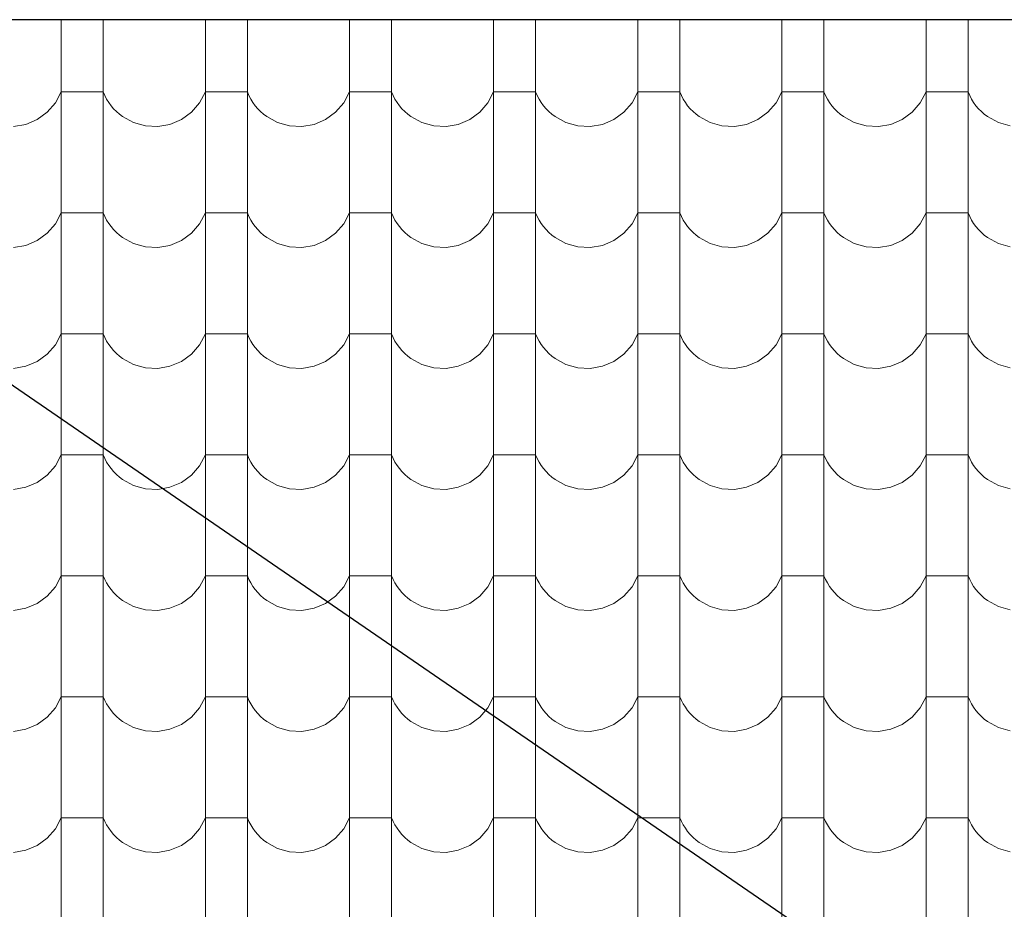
# Model space of a CAD drawing. Header units: millimetres. Extents: x -61343 to 9939, y -6894 to 7453.
# Tile 127 of 255: x -7498 to -7273, y -3385 to -3181. Entities that reach past the tile are written whole.
import ezdxf

# ---------------------------------------------------------------- set-up
doc = ezdxf.new("R2010")
doc.units = ezdxf.units.MM
doc.header["$MEASUREMENT"] = 0
doc.layers.add('810-G Ogólne', color=7, linetype='Continuous')
doc.layers.add('990-D Import IFC', color=7, linetype='Continuous')

# ---------------------------------------------------------------- blocks, each defined once
blk = doc.blocks.new('*X1822', base_point=(515069.4, 47309.9))
at = {"layer": '990-D Import IFC', "color": 251, "linetype": 'Continuous', "lineweight": 13, "true_color": 0x6a6a6a}
for p, q in [((525911.4, -15788.8), (525911.4, -15846.1)), ((526007.5, -15788.8), (526007.5, -15846.1)), ((526241.4, -15788.8), (526241.4, -15846.1)), ((526337.5, -15788.8), (526337.5, -15846.1)), ((526571.4, -15788.8), (526571.4, -15846.1)), ((526667.5, -15788.8), (526667.5, -15846.1)), ((526901.4, -15788.8), (526901.4, -15846.1)), ((526997.5, -15788.8), (526997.5, -15846.1)), ((527231.4, -15788.8), (527231.4, -15846.1)), ((527327.5, -15788.8), (527327.5, -15846.1)), ((527561.4, -15788.8), (527561.4, -15846.1)), ((527657.5, -15788.8), (527657.5, -15846.1)), ((527891.4, -15788.8), (527891.4, -15846.1)), ((527987.5, -15788.8), (527987.5, -15846.1)), ((525911.4, -15846.1), (525911.4, -16123.1)), ((526007.5, -15846.1), (526007.5, -16123.1)), ((526241.4, -15846.1), (526241.4, -16123.1)), ((526337.5, -15846.1), (526337.5, -16123.1)), ((526571.4, -15846.1), (526571.4, -16123.1)), ((526667.5, -15846.1), (526667.5, -16123.1)), ((526901.4, -15846.1), (526901.4, -16123.1)), ((526997.5, -15846.1), (526997.5, -16123.1)), ((527231.4, -15846.1), (527231.4, -16123.1)), ((527327.5, -15846.1), (527327.5, -16123.1)), ((527561.4, -15846.1), (527561.4, -16123.1)), ((527657.5, -15846.1), (527657.5, -16123.1)), ((527891.4, -15846.1), (527891.4, -16123.1)), ((527987.5, -15846.1), (527987.5, -16123.1)), ((525898.1, -15979.2), (525911.4, -15954.2)), ((525959.4, -15954.2), (525911.4, -15954.2)), ((526007.5, -15954.2), (525959.4, -15954.2)), ((526007.5, -15954.2), (526011.1, -15962.5)), ((526228.1, -15979.2), (526241.4, -15954.2)), ((526289.4, -15954.2), (526241.4, -15954.2)), ((526337.5, -15954.2), (526289.4, -15954.2)), ((526337.5, -15954.2), (526341.1, -15962.5)), ((526558.1, -15979.2), (526571.4, -15954.2)), ((526619.4, -15954.2), (526571.4, -15954.2)), ((526667.5, -15954.2), (526619.4, -15954.2)), ((526667.5, -15954.2), (526671.1, -15962.5)), ((526888.1, -15979.2), (526901.4, -15954.2)), ((526949.4, -15954.2), (526901.4, -15954.2)), ((526997.5, -15954.2), (526949.4, -15954.2)), ((526997.5, -15954.2), (527001.1, -15962.5)), ((527218.1, -15979.2), (527231.4, -15954.2)), ((527279.4, -15954.2), (527231.4, -15954.2)), ((527327.5, -15954.2), (527279.4, -15954.2)), ((527327.5, -15954.2), (527331.1, -15962.5)), ((527548.1, -15979.2), (527561.4, -15954.2)), ((527609.4, -15954.2), (527561.4, -15954.2)), ((527657.5, -15954.2), (527609.4, -15954.2)), ((527657.5, -15954.2), (527661.1, -15962.5)), ((527878.1, -15979.2), (527891.4, -15954.2)), ((527939.4, -15954.2), (527891.4, -15954.2)), ((527987.5, -15954.2), (527939.4, -15954.2)), ((527987.5, -15954.2), (527991.1, -15962.5)), ((525879.4, -16000.7), (525898.1, -15979.2)), ((526011.1, -15962.5), (526015.4, -15970.6)), ((526015.4, -15970.6), (526020.2, -15978.3)), ((526020.2, -15978.3), (526025.5, -15985.7)), ((526209.4, -16000.7), (526228.1, -15979.2)), ((526341.1, -15962.5), (526345.4, -15970.6)), ((526345.4, -15970.6), (526350.2, -15978.3)), ((526350.2, -15978.3), (526355.5, -15985.7)), ((526539.4, -16000.7), (526558.1, -15979.2)), ((526671.1, -15962.5), (526675.4, -15970.6)), ((526675.4, -15970.6), (526680.2, -15978.3)), ((526680.2, -15978.3), (526685.5, -15985.7)), ((526869.4, -16000.7), (526888.1, -15979.2)), ((527001.1, -15962.5), (527005.4, -15970.6)), ((527005.4, -15970.6), (527010.2, -15978.3)), ((527010.2, -15978.3), (527015.5, -15985.7)), ((527199.4, -16000.7), (527218.1, -15979.2)), ((527331.1, -15962.5), (527335.4, -15970.6)), ((527335.4, -15970.6), (527340.2, -15978.3)), ((527340.2, -15978.3), (527345.5, -15985.7)), ((527529.4, -16000.7), (527548.1, -15979.2)), ((527661.1, -15962.5), (527665.4, -15970.6)), ((527665.4, -15970.6), (527670.2, -15978.3)), ((527670.2, -15978.3), (527675.5, -15985.7)), ((527859.4, -16000.7), (527878.1, -15979.2)), ((527991.1, -15962.5), (527995.4, -15970.6)), ((527995.4, -15970.6), (528000.2, -15978.3)), ((528000.2, -15978.3), (528005.5, -15985.7)), ((525856.5, -16017.4), (525879.4, -16000.7)), ((526025.5, -15985.7), (526031.4, -15992.6)), ((526031.4, -15992.6), (526037.8, -15999.1)), ((526037.8, -15999.1), (526044.6, -16005.2)), ((526186.5, -16017.4), (526209.4, -16000.7)), ((526355.5, -15985.7), (526361.4, -15992.6)), ((526361.4, -15992.6), (526367.8, -15999.1)), ((526367.8, -15999.1), (526374.6, -16005.2)), ((526516.5, -16017.4), (526539.4, -16000.7)), ((526685.5, -15985.7), (526691.4, -15992.6)), ((526691.4, -15992.6), (526697.8, -15999.1)), ((526697.8, -15999.1), (526704.6, -16005.2)), ((526846.5, -16017.4), (526869.4, -16000.7)), ((527015.5, -15985.7), (527021.4, -15992.6)), ((527021.4, -15992.6), (527027.8, -15999.1)), ((527027.8, -15999.1), (527034.6, -16005.2)), ((527176.5, -16017.4), (527199.4, -16000.7)), ((527345.5, -15985.7), (527351.4, -15992.6)), ((527351.4, -15992.6), (527357.8, -15999.1)), ((527357.8, -15999.1), (527364.6, -16005.2)), ((527506.5, -16017.4), (527529.4, -16000.7)), ((527675.5, -15985.7), (527681.4, -15992.6)), ((527681.4, -15992.6), (527687.8, -15999.1)), ((527687.8, -15999.1), (527694.6, -16005.2)), ((527836.5, -16017.4), (527859.4, -16000.7)), ((528005.5, -15985.7), (528011.4, -15992.6)), ((528011.4, -15992.6), (528017.8, -15999.1)), ((528017.8, -15999.1), (528024.6, -16005.2)), ((525830.4, -16028.5), (525856.5, -16017.4)), ((526044.6, -16005.2), (526051.9, -16010.7)), ((526051.9, -16010.7), (526076.7, -16024.4)), ((526076.7, -16024.4), (526104.1, -16032.1)), ((526160.4, -16028.5), (526186.5, -16017.4)), ((526374.6, -16005.2), (526381.9, -16010.7)), ((526381.9, -16010.7), (526406.7, -16024.4)), ((526406.7, -16024.4), (526434.1, -16032.1)), ((526490.4, -16028.5), (526516.5, -16017.4)), ((526704.6, -16005.2), (526711.9, -16010.7)), ((526711.9, -16010.7), (526736.7, -16024.4)), ((526736.7, -16024.4), (526764.1, -16032.1)), ((526820.4, -16028.5), (526846.5, -16017.4)), ((527034.6, -16005.2), (527041.9, -16010.7)), ((527041.9, -16010.7), (527066.7, -16024.4)), ((527066.7, -16024.4), (527094.1, -16032.1)), ((527150.4, -16028.5), (527176.5, -16017.4)), ((527364.6, -16005.2), (527371.9, -16010.7)), ((527371.9, -16010.7), (527396.7, -16024.4)), ((527396.7, -16024.4), (527424.1, -16032.1)), ((527480.4, -16028.5), (527506.5, -16017.4)), ((527694.6, -16005.2), (527701.9, -16010.7)), ((527701.9, -16010.7), (527726.7, -16024.4)), ((527726.7, -16024.4), (527754.1, -16032.1)), ((527810.4, -16028.5), (527836.5, -16017.4)), ((528024.6, -16005.2), (528031.9, -16010.7)), ((528031.9, -16010.7), (528056.7, -16024.4)), ((528056.7, -16024.4), (528084.1, -16032.1)), ((525802.4, -16033.5), (525830.4, -16028.5)), ((526104.1, -16032.1), (526132.4, -16033.5)), ((526132.4, -16033.5), (526160.4, -16028.5)), ((526434.1, -16032.1), (526462.4, -16033.5)), ((526462.4, -16033.5), (526490.4, -16028.5)), ((526764.1, -16032.1), (526792.4, -16033.5)), ((526792.4, -16033.5), (526820.4, -16028.5)), ((527094.1, -16032.1), (527122.4, -16033.5)), ((527122.4, -16033.5), (527150.4, -16028.5)), ((527424.1, -16032.1), (527452.4, -16033.5)), ((527452.4, -16033.5), (527480.4, -16028.5)), ((527754.1, -16032.1), (527782.4, -16033.5)), ((527782.4, -16033.5), (527810.4, -16028.5)), ((525911.4, -16123.1), (525911.4, -16400.1)), ((526007.5, -16123.1), (526007.5, -16400.1)), ((526241.4, -16123.1), (526241.4, -16400.1)), ((526337.5, -16123.1), (526337.5, -16400.1)), ((526571.4, -16123.1), (526571.4, -16400.1)), ((526667.5, -16123.1), (526667.5, -16400.1)), ((526901.4, -16123.1), (526901.4, -16400.1)), ((526997.5, -16123.1), (526997.5, -16400.1)), ((527231.4, -16123.1), (527231.4, -16400.1)), ((527327.5, -16123.1), (527327.5, -16400.1)), ((527561.4, -16123.1), (527561.4, -16400.1)), ((527657.5, -16123.1), (527657.5, -16400.1)), ((527891.4, -16123.1), (527891.4, -16400.1)), ((527987.5, -16123.1), (527987.5, -16400.1)), ((525898.1, -16256.2), (525911.4, -16231.2)), ((525959.4, -16231.2), (525911.4, -16231.2)), ((526007.5, -16231.2), (525959.4, -16231.2)), ((526007.5, -16231.2), (526011.1, -16239.5)), ((526011.1, -16239.5), (526015.4, -16247.6)), ((526015.4, -16247.6), (526020.2, -16255.3)), ((526228.1, -16256.2), (526241.4, -16231.2)), ((526289.4, -16231.2), (526241.4, -16231.2)), ((526337.5, -16231.2), (526289.4, -16231.2)), ((526337.5, -16231.2), (526341.1, -16239.5)), ((526341.1, -16239.5), (526345.4, -16247.6)), ((526345.4, -16247.6), (526350.2, -16255.3)), ((526558.1, -16256.2), (526571.4, -16231.2)), ((526619.4, -16231.2), (526571.4, -16231.2)), ((526667.5, -16231.2), (526619.4, -16231.2)), ((526667.5, -16231.2), (526671.1, -16239.5)), ((526671.1, -16239.5), (526675.4, -16247.6)), ((526675.4, -16247.6), (526680.2, -16255.3)), ((526888.1, -16256.2), (526901.4, -16231.2)), ((526949.4, -16231.2), (526901.4, -16231.2)), ((526997.5, -16231.2), (526949.4, -16231.2)), ((526997.5, -16231.2), (527001.1, -16239.5)), ((527001.1, -16239.5), (527005.4, -16247.6)), ((527005.4, -16247.6), (527010.2, -16255.3)), ((527218.1, -16256.2), (527231.4, -16231.2)), ((527279.4, -16231.2), (527231.4, -16231.2)), ((527327.5, -16231.2), (527279.4, -16231.2)), ((527327.5, -16231.2), (527331.1, -16239.5)), ((527331.1, -16239.5), (527335.4, -16247.6)), ((527335.4, -16247.6), (527340.2, -16255.3)), ((527548.1, -16256.2), (527561.4, -16231.2)), ((527609.4, -16231.2), (527561.4, -16231.2)), ((527657.5, -16231.2), (527609.4, -16231.2)), ((527657.5, -16231.2), (527661.1, -16239.5)), ((527661.1, -16239.5), (527665.4, -16247.6)), ((527665.4, -16247.6), (527670.2, -16255.3)), ((527878.1, -16256.2), (527891.4, -16231.2)), ((527939.4, -16231.2), (527891.4, -16231.2)), ((527987.5, -16231.2), (527939.4, -16231.2)), ((527987.5, -16231.2), (527991.1, -16239.5)), ((527991.1, -16239.5), (527995.4, -16247.6)), ((527995.4, -16247.6), (528000.2, -16255.3)), ((525879.4, -16277.7), (525898.1, -16256.2)), ((526020.2, -16255.3), (526025.5, -16262.7)), ((526025.5, -16262.7), (526031.4, -16269.6)), ((526031.4, -16269.6), (526037.8, -16276.1)), ((526209.4, -16277.7), (526228.1, -16256.2)), ((526350.2, -16255.3), (526355.5, -16262.7)), ((526355.5, -16262.7), (526361.4, -16269.6)), ((526361.4, -16269.6), (526367.8, -16276.1)), ((526539.4, -16277.7), (526558.1, -16256.2)), ((526680.2, -16255.3), (526685.5, -16262.7)), ((526685.5, -16262.7), (526691.4, -16269.6)), ((526691.4, -16269.6), (526697.8, -16276.1)), ((526869.4, -16277.7), (526888.1, -16256.2)), ((527010.2, -16255.3), (527015.5, -16262.7)), ((527015.5, -16262.7), (527021.4, -16269.6)), ((527021.4, -16269.6), (527027.8, -16276.1)), ((527199.4, -16277.7), (527218.1, -16256.2)), ((527340.2, -16255.3), (527345.5, -16262.7)), ((527345.5, -16262.7), (527351.4, -16269.6)), ((527351.4, -16269.6), (527357.8, -16276.1)), ((527529.4, -16277.7), (527548.1, -16256.2)), ((527670.2, -16255.3), (527675.5, -16262.7)), ((527675.5, -16262.7), (527681.4, -16269.6)), ((527681.4, -16269.6), (527687.8, -16276.1)), ((527859.4, -16277.7), (527878.1, -16256.2)), ((528000.2, -16255.3), (528005.5, -16262.7)), ((528005.5, -16262.7), (528011.4, -16269.6)), ((528011.4, -16269.6), (528017.8, -16276.1)), ((525830.4, -16305.5), (525856.5, -16294.4)), ((525856.5, -16294.4), (525879.4, -16277.7)), ((526037.8, -16276.1), (526044.6, -16282.2)), ((526044.6, -16282.2), (526051.9, -16287.7)), ((526051.9, -16287.7), (526076.7, -16301.4)), ((526160.4, -16305.5), (526186.5, -16294.4)), ((526186.5, -16294.4), (526209.4, -16277.7)), ((526367.8, -16276.1), (526374.6, -16282.2)), ((526374.6, -16282.2), (526381.9, -16287.7)), ((526381.9, -16287.7), (526406.7, -16301.4)), ((526490.4, -16305.5), (526516.5, -16294.4)), ((526516.5, -16294.4), (526539.4, -16277.7)), ((526697.8, -16276.1), (526704.6, -16282.2)), ((526704.6, -16282.2), (526711.9, -16287.7)), ((526711.9, -16287.7), (526736.7, -16301.4)), ((526820.4, -16305.5), (526846.5, -16294.4)), ((526846.5, -16294.4), (526869.4, -16277.7)), ((527027.8, -16276.1), (527034.6, -16282.2)), ((527034.6, -16282.2), (527041.9, -16287.7)), ((527041.9, -16287.7), (527066.7, -16301.4)), ((527150.4, -16305.5), (527176.5, -16294.4)), ((527176.5, -16294.4), (527199.4, -16277.7)), ((527357.8, -16276.1), (527364.6, -16282.2)), ((527364.6, -16282.2), (527371.9, -16287.7)), ((527371.9, -16287.7), (527396.7, -16301.4)), ((527480.4, -16305.5), (527506.5, -16294.4)), ((527506.5, -16294.4), (527529.4, -16277.7)), ((527687.8, -16276.1), (527694.6, -16282.2)), ((527694.6, -16282.2), (527701.9, -16287.7)), ((527701.9, -16287.7), (527726.7, -16301.4)), ((527810.4, -16305.5), (527836.5, -16294.4)), ((527836.5, -16294.4), (527859.4, -16277.7)), ((528017.8, -16276.1), (528024.6, -16282.2)), ((528024.6, -16282.2), (528031.9, -16287.7)), ((528031.9, -16287.7), (528056.7, -16301.4)), ((525802.4, -16310.5), (525830.4, -16305.5)), ((526076.7, -16301.4), (526104.1, -16309.1)), ((526104.1, -16309.1), (526132.4, -16310.5)), ((526132.4, -16310.5), (526160.4, -16305.5)), ((526406.7, -16301.4), (526434.1, -16309.1)), ((526434.1, -16309.1), (526462.4, -16310.5)), ((526462.4, -16310.5), (526490.4, -16305.5)), ((526736.7, -16301.4), (526764.1, -16309.1)), ((526764.1, -16309.1), (526792.4, -16310.5)), ((526792.4, -16310.5), (526820.4, -16305.5)), ((527066.7, -16301.4), (527094.1, -16309.1)), ((527094.1, -16309.1), (527122.4, -16310.5)), ((527122.4, -16310.5), (527150.4, -16305.5)), ((527396.7, -16301.4), (527424.1, -16309.1)), ((527424.1, -16309.1), (527452.4, -16310.5)), ((527452.4, -16310.5), (527480.4, -16305.5)), ((527726.7, -16301.4), (527754.1, -16309.1)), ((527754.1, -16309.1), (527782.4, -16310.5)), ((527782.4, -16310.5), (527810.4, -16305.5)), ((528056.7, -16301.4), (528084.1, -16309.1)), ((525911.4, -16400.1), (525911.4, -16677.1)), ((526007.5, -16400.1), (526007.5, -16677.1)), ((526241.4, -16400.1), (526241.4, -16677.1)), ((526337.5, -16400.1), (526337.5, -16677.1)), ((526571.4, -16400.1), (526571.4, -16677.1)), ((526667.5, -16400.1), (526667.5, -16677.1)), ((526901.4, -16400.1), (526901.4, -16677.1)), ((526997.5, -16400.1), (526997.5, -16677.1)), ((527231.4, -16400.1), (527231.4, -16677.1)), ((527327.5, -16400.1), (527327.5, -16677.1)), ((527561.4, -16400.1), (527561.4, -16677.1)), ((527657.5, -16400.1), (527657.5, -16677.1)), ((527891.4, -16400.1), (527891.4, -16677.1)), ((527987.5, -16400.1), (527987.5, -16677.1)), ((525898.1, -16533.2), (525911.4, -16508.2)), ((525959.4, -16508.2), (525911.4, -16508.2)), ((526007.5, -16508.2), (525959.4, -16508.2)), ((526007.5, -16508.2), (526011.1, -16516.5)), ((526011.1, -16516.5), (526015.4, -16524.6)), ((526228.1, -16533.2), (526241.4, -16508.2)), ((526289.4, -16508.2), (526241.4, -16508.2)), ((526337.5, -16508.2), (526289.4, -16508.2)), ((526337.5, -16508.2), (526341.1, -16516.5)), ((526341.1, -16516.5), (526345.4, -16524.6)), ((526558.1, -16533.2), (526571.4, -16508.2)), ((526619.4, -16508.2), (526571.4, -16508.2)), ((526667.5, -16508.2), (526619.4, -16508.2)), ((526667.5, -16508.2), (526671.1, -16516.5)), ((526671.1, -16516.5), (526675.4, -16524.6)), ((526888.1, -16533.2), (526901.4, -16508.2)), ((526949.4, -16508.2), (526901.4, -16508.2)), ((526997.5, -16508.2), (526949.4, -16508.2)), ((526997.5, -16508.2), (527001.1, -16516.5)), ((527001.1, -16516.5), (527005.4, -16524.6)), ((527218.1, -16533.2), (527231.4, -16508.2)), ((527279.4, -16508.2), (527231.4, -16508.2)), ((527327.5, -16508.2), (527279.4, -16508.2)), ((527327.5, -16508.2), (527331.1, -16516.5)), ((527331.1, -16516.5), (527335.4, -16524.6)), ((527548.1, -16533.2), (527561.4, -16508.2)), ((527609.4, -16508.2), (527561.4, -16508.2)), ((527657.5, -16508.2), (527609.4, -16508.2)), ((527657.5, -16508.2), (527661.1, -16516.5)), ((527661.1, -16516.5), (527665.4, -16524.6)), ((527878.1, -16533.2), (527891.4, -16508.2)), ((527939.4, -16508.2), (527891.4, -16508.2)), ((527987.5, -16508.2), (527939.4, -16508.2)), ((527987.5, -16508.2), (527991.1, -16516.5)), ((527991.1, -16516.5), (527995.4, -16524.6)), ((525879.4, -16554.7), (525898.1, -16533.2)), ((526015.4, -16524.6), (526020.2, -16532.3)), ((526020.2, -16532.3), (526025.5, -16539.7)), ((526025.5, -16539.7), (526031.4, -16546.6)), ((526209.4, -16554.7), (526228.1, -16533.2)), ((526345.4, -16524.6), (526350.2, -16532.3)), ((526350.2, -16532.3), (526355.5, -16539.7)), ((526355.5, -16539.7), (526361.4, -16546.6)), ((526539.4, -16554.7), (526558.1, -16533.2)), ((526675.4, -16524.6), (526680.2, -16532.3)), ((526680.2, -16532.3), (526685.5, -16539.7)), ((526685.5, -16539.7), (526691.4, -16546.6)), ((526869.4, -16554.7), (526888.1, -16533.2)), ((527005.4, -16524.6), (527010.2, -16532.3)), ((527010.2, -16532.3), (527015.5, -16539.7)), ((527015.5, -16539.7), (527021.4, -16546.6)), ((527199.4, -16554.7), (527218.1, -16533.2)), ((527335.4, -16524.6), (527340.2, -16532.3)), ((527340.2, -16532.3), (527345.5, -16539.7)), ((527345.5, -16539.7), (527351.4, -16546.6)), ((527529.4, -16554.7), (527548.1, -16533.2)), ((527665.4, -16524.6), (527670.2, -16532.3)), ((527670.2, -16532.3), (527675.5, -16539.7)), ((527675.5, -16539.7), (527681.4, -16546.6)), ((527859.4, -16554.7), (527878.1, -16533.2)), ((527995.4, -16524.6), (528000.2, -16532.3)), ((528000.2, -16532.3), (528005.5, -16539.7)), ((528005.5, -16539.7), (528011.4, -16546.6)), ((525856.5, -16571.4), (525879.4, -16554.7)), ((526031.4, -16546.6), (526037.8, -16553.1)), ((526037.8, -16553.1), (526044.6, -16559.2)), ((526044.6, -16559.2), (526051.9, -16564.7)), ((526051.9, -16564.7), (526076.7, -16578.4)), ((526186.5, -16571.4), (526209.4, -16554.7)), ((526361.4, -16546.6), (526367.8, -16553.1)), ((526367.8, -16553.1), (526374.6, -16559.2)), ((526374.6, -16559.2), (526381.9, -16564.7)), ((526381.9, -16564.7), (526406.7, -16578.4)), ((526516.5, -16571.4), (526539.4, -16554.7)), ((526691.4, -16546.6), (526697.8, -16553.1)), ((526697.8, -16553.1), (526704.6, -16559.2)), ((526704.6, -16559.2), (526711.9, -16564.7)), ((526711.9, -16564.7), (526736.7, -16578.4)), ((526846.5, -16571.4), (526869.4, -16554.7)), ((527021.4, -16546.6), (527027.8, -16553.1)), ((527027.8, -16553.1), (527034.6, -16559.2)), ((527034.6, -16559.2), (527041.9, -16564.7)), ((527041.9, -16564.7), (527066.7, -16578.4)), ((527176.5, -16571.4), (527199.4, -16554.7)), ((527351.4, -16546.6), (527357.8, -16553.1)), ((527357.8, -16553.1), (527364.6, -16559.2)), ((527364.6, -16559.2), (527371.9, -16564.7)), ((527371.9, -16564.7), (527396.7, -16578.4)), ((527506.5, -16571.4), (527529.4, -16554.7)), ((527681.4, -16546.6), (527687.8, -16553.1)), ((527687.8, -16553.1), (527694.6, -16559.2)), ((527694.6, -16559.2), (527701.9, -16564.7)), ((527701.9, -16564.7), (527726.7, -16578.4)), ((527836.5, -16571.4), (527859.4, -16554.7)), ((528011.4, -16546.6), (528017.8, -16553.1)), ((528017.8, -16553.1), (528024.6, -16559.2)), ((528024.6, -16559.2), (528031.9, -16564.7)), ((528031.9, -16564.7), (528056.7, -16578.4)), ((525802.4, -16587.5), (525830.4, -16582.5)), ((525830.4, -16582.5), (525856.5, -16571.4)), ((526076.7, -16578.4), (526104.1, -16586.1)), ((526104.1, -16586.1), (526132.4, -16587.5)), ((526132.4, -16587.5), (526160.4, -16582.5)), ((526160.4, -16582.5), (526186.5, -16571.4)), ((526406.7, -16578.4), (526434.1, -16586.1)), ((526434.1, -16586.1), (526462.4, -16587.5)), ((526462.4, -16587.5), (526490.4, -16582.5)), ((526490.4, -16582.5), (526516.5, -16571.4)), ((526736.7, -16578.4), (526764.1, -16586.1)), ((526764.1, -16586.1), (526792.4, -16587.5)), ((526792.4, -16587.5), (526820.4, -16582.5)), ((526820.4, -16582.5), (526846.5, -16571.4)), ((527066.7, -16578.4), (527094.1, -16586.1)), ((527094.1, -16586.1), (527122.4, -16587.5)), ((527122.4, -16587.5), (527150.4, -16582.5)), ((527150.4, -16582.5), (527176.5, -16571.4)), ((527396.7, -16578.4), (527424.1, -16586.1)), ((527424.1, -16586.1), (527452.4, -16587.5)), ((527452.4, -16587.5), (527480.4, -16582.5)), ((527480.4, -16582.5), (527506.5, -16571.4)), ((527726.7, -16578.4), (527754.1, -16586.1)), ((527754.1, -16586.1), (527782.4, -16587.5)), ((527782.4, -16587.5), (527810.4, -16582.5)), ((527810.4, -16582.5), (527836.5, -16571.4)), ((528056.7, -16578.4), (528084.1, -16586.1)), ((525911.4, -16677.1), (525911.4, -16954.1)), ((526007.5, -16677.1), (526007.5, -16954.1)), ((526241.4, -16677.1), (526241.4, -16954.1)), ((526337.5, -16677.1), (526337.5, -16954.1)), ((526571.4, -16677.1), (526571.4, -16954.1)), ((526667.5, -16677.1), (526667.5, -16954.1)), ((526901.4, -16677.1), (526901.4, -16954.1)), ((526997.5, -16677.1), (526997.5, -16954.1)), ((527231.4, -16677.1), (527231.4, -16954.1)), ((527327.5, -16677.1), (527327.5, -16954.1)), ((527561.4, -16677.1), (527561.4, -16954.1)), ((527657.5, -16677.1), (527657.5, -16954.1)), ((527891.4, -16677.1), (527891.4, -16954.1)), ((527987.5, -16677.1), (527987.5, -16954.1)), ((525898.1, -16810.2), (525911.4, -16785.2)), ((525959.4, -16785.2), (525911.4, -16785.2)), ((526007.5, -16785.2), (525959.4, -16785.2)), ((526007.5, -16785.2), (526011.1, -16793.5)), ((526228.1, -16810.2), (526241.4, -16785.2)), ((526289.4, -16785.2), (526241.4, -16785.2)), ((526337.5, -16785.2), (526289.4, -16785.2)), ((526337.5, -16785.2), (526341.1, -16793.5)), ((526558.1, -16810.2), (526571.4, -16785.2)), ((526619.4, -16785.2), (526571.4, -16785.2)), ((526667.5, -16785.2), (526619.4, -16785.2)), ((526667.5, -16785.2), (526671.1, -16793.5)), ((526888.1, -16810.2), (526901.4, -16785.2)), ((526949.4, -16785.2), (526901.4, -16785.2)), ((526997.5, -16785.2), (526949.4, -16785.2)), ((526997.5, -16785.2), (527001.1, -16793.5)), ((527218.1, -16810.2), (527231.4, -16785.2)), ((527279.4, -16785.2), (527231.4, -16785.2)), ((527327.5, -16785.2), (527279.4, -16785.2)), ((527327.5, -16785.2), (527331.1, -16793.5)), ((527548.1, -16810.2), (527561.4, -16785.2)), ((527609.4, -16785.2), (527561.4, -16785.2)), ((527657.5, -16785.2), (527609.4, -16785.2)), ((527657.5, -16785.2), (527661.1, -16793.5)), ((527878.1, -16810.2), (527891.4, -16785.2)), ((527939.4, -16785.2), (527891.4, -16785.2)), ((527987.5, -16785.2), (527939.4, -16785.2)), ((527987.5, -16785.2), (527991.1, -16793.5)), ((525879.4, -16831.7), (525898.1, -16810.2)), ((526011.1, -16793.5), (526015.4, -16801.6)), ((526015.4, -16801.6), (526020.2, -16809.3)), ((526020.2, -16809.3), (526025.5, -16816.7)), ((526209.4, -16831.7), (526228.1, -16810.2)), ((526341.1, -16793.5), (526345.4, -16801.6)), ((526345.4, -16801.6), (526350.2, -16809.3)), ((526350.2, -16809.3), (526355.5, -16816.7)), ((526539.4, -16831.7), (526558.1, -16810.2)), ((526671.1, -16793.5), (526675.4, -16801.6)), ((526675.4, -16801.6), (526680.2, -16809.3)), ((526680.2, -16809.3), (526685.5, -16816.7)), ((526869.4, -16831.7), (526888.1, -16810.2)), ((527001.1, -16793.5), (527005.4, -16801.6)), ((527005.4, -16801.6), (527010.2, -16809.3)), ((527010.2, -16809.3), (527015.5, -16816.7)), ((527199.4, -16831.7), (527218.1, -16810.2)), ((527331.1, -16793.5), (527335.4, -16801.6)), ((527335.4, -16801.6), (527340.2, -16809.3)), ((527340.2, -16809.3), (527345.5, -16816.7)), ((527529.4, -16831.7), (527548.1, -16810.2)), ((527661.1, -16793.5), (527665.4, -16801.6)), ((527665.4, -16801.6), (527670.2, -16809.3)), ((527670.2, -16809.3), (527675.5, -16816.7)), ((527859.4, -16831.7), (527878.1, -16810.2)), ((527991.1, -16793.5), (527995.4, -16801.6)), ((527995.4, -16801.6), (528000.2, -16809.3)), ((528000.2, -16809.3), (528005.5, -16816.7)), ((525856.5, -16848.4), (525879.4, -16831.7)), ((526025.5, -16816.7), (526031.4, -16823.6)), ((526031.4, -16823.6), (526037.8, -16830.1)), ((526037.8, -16830.1), (526044.6, -16836.2)), ((526044.6, -16836.2), (526051.9, -16841.7)), ((526186.5, -16848.4), (526209.4, -16831.7)), ((526355.5, -16816.7), (526361.4, -16823.6)), ((526361.4, -16823.6), (526367.8, -16830.1)), ((526367.8, -16830.1), (526374.6, -16836.2)), ((526374.6, -16836.2), (526381.9, -16841.7)), ((526516.5, -16848.4), (526539.4, -16831.7)), ((526685.5, -16816.7), (526691.4, -16823.6)), ((526691.4, -16823.6), (526697.8, -16830.1)), ((526697.8, -16830.1), (526704.6, -16836.2)), ((526704.6, -16836.2), (526711.9, -16841.7)), ((526846.5, -16848.4), (526869.4, -16831.7)), ((527015.5, -16816.7), (527021.4, -16823.6)), ((527021.4, -16823.6), (527027.8, -16830.1)), ((527027.8, -16830.1), (527034.6, -16836.2)), ((527034.6, -16836.2), (527041.9, -16841.7)), ((527176.5, -16848.4), (527199.4, -16831.7)), ((527345.5, -16816.7), (527351.4, -16823.6)), ((527351.4, -16823.6), (527357.8, -16830.1)), ((527357.8, -16830.1), (527364.6, -16836.2)), ((527364.6, -16836.2), (527371.9, -16841.7)), ((527506.5, -16848.4), (527529.4, -16831.7)), ((527675.5, -16816.7), (527681.4, -16823.6)), ((527681.4, -16823.6), (527687.8, -16830.1)), ((527687.8, -16830.1), (527694.6, -16836.2)), ((527694.6, -16836.2), (527701.9, -16841.7)), ((527836.5, -16848.4), (527859.4, -16831.7)), ((528005.5, -16816.7), (528011.4, -16823.6)), ((528011.4, -16823.6), (528017.8, -16830.1)), ((528017.8, -16830.1), (528024.6, -16836.2)), ((528024.6, -16836.2), (528031.9, -16841.7)), ((525802.4, -16864.5), (525830.4, -16859.5)), ((525830.4, -16859.5), (525856.5, -16848.4)), ((526051.9, -16841.7), (526076.7, -16855.4)), ((526076.7, -16855.4), (526104.1, -16863.1)), ((526132.4, -16864.5), (526160.4, -16859.5)), ((526160.4, -16859.5), (526186.5, -16848.4)), ((526381.9, -16841.7), (526406.7, -16855.4)), ((526406.7, -16855.4), (526434.1, -16863.1)), ((526462.4, -16864.5), (526490.4, -16859.5)), ((526490.4, -16859.5), (526516.5, -16848.4)), ((526711.9, -16841.7), (526736.7, -16855.4)), ((526736.7, -16855.4), (526764.1, -16863.1)), ((526792.4, -16864.5), (526820.4, -16859.5)), ((526820.4, -16859.5), (526846.5, -16848.4)), ((527041.9, -16841.7), (527066.7, -16855.4)), ((527066.7, -16855.4), (527094.1, -16863.1)), ((527122.4, -16864.5), (527150.4, -16859.5)), ((527150.4, -16859.5), (527176.5, -16848.4)), ((527371.9, -16841.7), (527396.7, -16855.4)), ((527396.7, -16855.4), (527424.1, -16863.1)), ((527452.4, -16864.5), (527480.4, -16859.5)), ((527480.4, -16859.5), (527506.5, -16848.4)), ((527701.9, -16841.7), (527726.7, -16855.4)), ((527726.7, -16855.4), (527754.1, -16863.1)), ((527782.4, -16864.5), (527810.4, -16859.5)), ((527810.4, -16859.5), (527836.5, -16848.4)), ((528031.9, -16841.7), (528056.7, -16855.4)), ((528056.7, -16855.4), (528084.1, -16863.1)), ((526104.1, -16863.1), (526132.4, -16864.5)), ((526434.1, -16863.1), (526462.4, -16864.5)), ((526764.1, -16863.1), (526792.4, -16864.5)), ((527094.1, -16863.1), (527122.4, -16864.5)), ((527424.1, -16863.1), (527452.4, -16864.5)), ((527754.1, -16863.1), (527782.4, -16864.5)), ((525911.4, -16954.1), (525911.4, -17231.1)), ((526007.5, -16954.1), (526007.5, -17231.1)), ((526241.4, -16954.1), (526241.4, -17231.1)), ((526337.5, -16954.1), (526337.5, -17231.1)), ((526571.4, -16954.1), (526571.4, -17231.1)), ((526667.5, -16954.1), (526667.5, -17231.1)), ((526901.4, -16954.1), (526901.4, -17231.1)), ((526997.5, -16954.1), (526997.5, -17231.1)), ((527231.4, -16954.1), (527231.4, -17231.1)), ((527327.5, -16954.1), (527327.5, -17231.1)), ((527561.4, -16954.1), (527561.4, -17231.1)), ((527657.5, -16954.1), (527657.5, -17231.1)), ((527891.4, -16954.1), (527891.4, -17231.1)), ((527987.5, -16954.1), (527987.5, -17231.1)), ((525898.1, -17087.2), (525911.4, -17062.2)), ((525959.4, -17062.2), (525911.4, -17062.2)), ((526007.5, -17062.2), (525959.4, -17062.2)), ((526007.5, -17062.2), (526011.1, -17070.5)), ((526228.1, -17087.2), (526241.4, -17062.2)), ((526289.4, -17062.2), (526241.4, -17062.2)), ((526337.5, -17062.2), (526289.4, -17062.2)), ((526337.5, -17062.2), (526341.1, -17070.5)), ((526558.1, -17087.2), (526571.4, -17062.2)), ((526619.4, -17062.2), (526571.4, -17062.2)), ((526667.5, -17062.2), (526619.4, -17062.2)), ((526667.5, -17062.2), (526671.1, -17070.5)), ((526888.1, -17087.2), (526901.4, -17062.2)), ((526949.4, -17062.2), (526901.4, -17062.2)), ((526997.5, -17062.2), (526949.4, -17062.2)), ((526997.5, -17062.2), (527001.1, -17070.5)), ((527218.1, -17087.2), (527231.4, -17062.2)), ((527279.4, -17062.2), (527231.4, -17062.2)), ((527327.5, -17062.2), (527279.4, -17062.2)), ((527327.5, -17062.2), (527331.1, -17070.5)), ((527548.1, -17087.2), (527561.4, -17062.2)), ((527609.4, -17062.2), (527561.4, -17062.2)), ((527657.5, -17062.2), (527609.4, -17062.2)), ((527657.5, -17062.2), (527661.1, -17070.5)), ((527878.1, -17087.2), (527891.4, -17062.2)), ((527939.4, -17062.2), (527891.4, -17062.2)), ((527987.5, -17062.2), (527939.4, -17062.2)), ((527987.5, -17062.2), (527991.1, -17070.5)), ((526011.1, -17070.5), (526015.4, -17078.6)), ((526015.4, -17078.6), (526020.2, -17086.3)), ((526341.1, -17070.5), (526345.4, -17078.6)), ((526345.4, -17078.6), (526350.2, -17086.3)), ((526671.1, -17070.5), (526675.4, -17078.6)), ((526675.4, -17078.6), (526680.2, -17086.3)), ((527001.1, -17070.5), (527005.4, -17078.6)), ((527005.4, -17078.6), (527010.2, -17086.3)), ((527331.1, -17070.5), (527335.4, -17078.6)), ((527335.4, -17078.6), (527340.2, -17086.3)), ((527661.1, -17070.5), (527665.4, -17078.6)), ((527665.4, -17078.6), (527670.2, -17086.3)), ((527991.1, -17070.5), (527995.4, -17078.6)), ((527995.4, -17078.6), (528000.2, -17086.3)), ((525879.4, -17108.7), (525898.1, -17087.2)), ((526020.2, -17086.3), (526025.5, -17093.7)), ((526025.5, -17093.7), (526031.4, -17100.6)), ((526031.4, -17100.6), (526037.8, -17107.1)), ((526037.8, -17107.1), (526044.6, -17113.2)), ((526209.4, -17108.7), (526228.1, -17087.2)), ((526350.2, -17086.3), (526355.5, -17093.7)), ((526355.5, -17093.7), (526361.4, -17100.6)), ((526361.4, -17100.6), (526367.8, -17107.1)), ((526367.8, -17107.1), (526374.6, -17113.2)), ((526539.4, -17108.7), (526558.1, -17087.2)), ((526680.2, -17086.3), (526685.5, -17093.7)), ((526685.5, -17093.7), (526691.4, -17100.6)), ((526691.4, -17100.6), (526697.8, -17107.1)), ((526697.8, -17107.1), (526704.6, -17113.2)), ((526869.4, -17108.7), (526888.1, -17087.2)), ((527010.2, -17086.3), (527015.5, -17093.7)), ((527015.5, -17093.7), (527021.4, -17100.6)), ((527021.4, -17100.6), (527027.8, -17107.1)), ((527027.8, -17107.1), (527034.6, -17113.2)), ((527199.4, -17108.7), (527218.1, -17087.2)), ((527340.2, -17086.3), (527345.5, -17093.7)), ((527345.5, -17093.7), (527351.4, -17100.6)), ((527351.4, -17100.6), (527357.8, -17107.1)), ((527357.8, -17107.1), (527364.6, -17113.2)), ((527529.4, -17108.7), (527548.1, -17087.2)), ((527670.2, -17086.3), (527675.5, -17093.7)), ((527675.5, -17093.7), (527681.4, -17100.6)), ((527681.4, -17100.6), (527687.8, -17107.1)), ((527687.8, -17107.1), (527694.6, -17113.2)), ((527859.4, -17108.7), (527878.1, -17087.2)), ((528000.2, -17086.3), (528005.5, -17093.7)), ((528005.5, -17093.7), (528011.4, -17100.6)), ((528011.4, -17100.6), (528017.8, -17107.1)), ((528017.8, -17107.1), (528024.6, -17113.2)), ((525830.4, -17136.5), (525856.5, -17125.4)), ((525856.5, -17125.4), (525879.4, -17108.7)), ((526044.6, -17113.2), (526051.9, -17118.7)), ((526051.9, -17118.7), (526076.7, -17132.4)), ((526160.4, -17136.5), (526186.5, -17125.4)), ((526186.5, -17125.4), (526209.4, -17108.7)), ((526374.6, -17113.2), (526381.9, -17118.7)), ((526381.9, -17118.7), (526406.7, -17132.4)), ((526490.4, -17136.5), (526516.5, -17125.4)), ((526516.5, -17125.4), (526539.4, -17108.7)), ((526704.6, -17113.2), (526711.9, -17118.7)), ((526711.9, -17118.7), (526736.7, -17132.4)), ((526820.4, -17136.5), (526846.5, -17125.4)), ((526846.5, -17125.4), (526869.4, -17108.7)), ((527034.6, -17113.2), (527041.9, -17118.7)), ((527041.9, -17118.7), (527066.7, -17132.4)), ((527150.4, -17136.5), (527176.5, -17125.4)), ((527176.5, -17125.4), (527199.4, -17108.7)), ((527364.6, -17113.2), (527371.9, -17118.7)), ((527371.9, -17118.7), (527396.7, -17132.4)), ((527480.4, -17136.5), (527506.5, -17125.4)), ((527506.5, -17125.4), (527529.4, -17108.7)), ((527694.6, -17113.2), (527701.9, -17118.7)), ((527701.9, -17118.7), (527726.7, -17132.4)), ((527810.4, -17136.5), (527836.5, -17125.4)), ((527836.5, -17125.4), (527859.4, -17108.7)), ((528024.6, -17113.2), (528031.9, -17118.7)), ((528031.9, -17118.7), (528056.7, -17132.4)), ((525802.4, -17141.5), (525830.4, -17136.5)), ((526076.7, -17132.4), (526104.1, -17140.1)), ((526104.1, -17140.1), (526132.4, -17141.5)), ((526132.4, -17141.5), (526160.4, -17136.5)), ((526406.7, -17132.4), (526434.1, -17140.1)), ((526434.1, -17140.1), (526462.4, -17141.5)), ((526462.4, -17141.5), (526490.4, -17136.5)), ((526736.7, -17132.4), (526764.1, -17140.1)), ((526764.1, -17140.1), (526792.4, -17141.5)), ((526792.4, -17141.5), (526820.4, -17136.5)), ((527066.7, -17132.4), (527094.1, -17140.1)), ((527094.1, -17140.1), (527122.4, -17141.5)), ((527122.4, -17141.5), (527150.4, -17136.5)), ((527396.7, -17132.4), (527424.1, -17140.1)), ((527424.1, -17140.1), (527452.4, -17141.5)), ((527452.4, -17141.5), (527480.4, -17136.5)), ((527726.7, -17132.4), (527754.1, -17140.1)), ((527754.1, -17140.1), (527782.4, -17141.5)), ((527782.4, -17141.5), (527810.4, -17136.5)), ((528056.7, -17132.4), (528084.1, -17140.1)), ((525911.4, -17231.1), (525911.4, -17508.1)), ((526007.5, -17231.1), (526007.5, -17508.1)), ((526241.4, -17231.1), (526241.4, -17508.1)), ((526337.5, -17231.1), (526337.5, -17508.1)), ((526571.4, -17231.1), (526571.4, -17508.1)), ((526667.5, -17231.1), (526667.5, -17508.1)), ((526901.4, -17231.1), (526901.4, -17508.1)), ((526997.5, -17231.1), (526997.5, -17508.1)), ((527231.4, -17231.1), (527231.4, -17508.1)), ((527327.5, -17231.1), (527327.5, -17508.1)), ((527561.4, -17231.1), (527561.4, -17508.1)), ((527657.5, -17231.1), (527657.5, -17508.1)), ((527891.4, -17231.1), (527891.4, -17508.1)), ((527987.5, -17231.1), (527987.5, -17508.1)), ((525898.1, -17364.2), (525911.4, -17339.2)), ((525959.4, -17339.2), (525911.4, -17339.2)), ((526007.5, -17339.2), (525959.4, -17339.2)), ((526007.5, -17339.2), (526011.1, -17347.5)), ((526011.1, -17347.5), (526015.4, -17355.6)), ((526015.4, -17355.6), (526020.2, -17363.3)), ((526228.1, -17364.2), (526241.4, -17339.2)), ((526289.4, -17339.2), (526241.4, -17339.2)), ((526337.5, -17339.2), (526289.4, -17339.2)), ((526337.5, -17339.2), (526341.1, -17347.5)), ((526341.1, -17347.5), (526345.4, -17355.6)), ((526345.4, -17355.6), (526350.2, -17363.3)), ((526558.1, -17364.2), (526571.4, -17339.2)), ((526619.4, -17339.2), (526571.4, -17339.2)), ((526667.5, -17339.2), (526619.4, -17339.2)), ((526667.5, -17339.2), (526671.1, -17347.5)), ((526671.1, -17347.5), (526675.4, -17355.6)), ((526675.4, -17355.6), (526680.2, -17363.3)), ((526888.1, -17364.2), (526901.4, -17339.2)), ((526949.4, -17339.2), (526901.4, -17339.2)), ((526997.5, -17339.2), (526949.4, -17339.2)), ((526997.5, -17339.2), (527001.1, -17347.5)), ((527001.1, -17347.5), (527005.4, -17355.6)), ((527005.4, -17355.6), (527010.2, -17363.3)), ((527218.1, -17364.2), (527231.4, -17339.2)), ((527279.4, -17339.2), (527231.4, -17339.2)), ((527327.5, -17339.2), (527279.4, -17339.2)), ((527327.5, -17339.2), (527331.1, -17347.5)), ((527331.1, -17347.5), (527335.4, -17355.6)), ((527335.4, -17355.6), (527340.2, -17363.3)), ((527548.1, -17364.2), (527561.4, -17339.2)), ((527609.4, -17339.2), (527561.4, -17339.2)), ((527657.5, -17339.2), (527609.4, -17339.2)), ((527657.5, -17339.2), (527661.1, -17347.5)), ((527661.1, -17347.5), (527665.4, -17355.6)), ((527665.4, -17355.6), (527670.2, -17363.3)), ((527878.1, -17364.2), (527891.4, -17339.2)), ((527939.4, -17339.2), (527891.4, -17339.2)), ((527987.5, -17339.2), (527939.4, -17339.2)), ((527987.5, -17339.2), (527991.1, -17347.5)), ((527991.1, -17347.5), (527995.4, -17355.6)), ((527995.4, -17355.6), (528000.2, -17363.3)), ((525879.4, -17385.7), (525898.1, -17364.2)), ((526020.2, -17363.3), (526025.5, -17370.7)), ((526025.5, -17370.7), (526031.4, -17377.6)), ((526031.4, -17377.6), (526037.8, -17384.1)), ((526209.4, -17385.7), (526228.1, -17364.2)), ((526350.2, -17363.3), (526355.5, -17370.7)), ((526355.5, -17370.7), (526361.4, -17377.6)), ((526361.4, -17377.6), (526367.8, -17384.1)), ((526539.4, -17385.7), (526558.1, -17364.2)), ((526680.2, -17363.3), (526685.5, -17370.7)), ((526685.5, -17370.7), (526691.4, -17377.6)), ((526691.4, -17377.6), (526697.8, -17384.1)), ((526869.4, -17385.7), (526888.1, -17364.2)), ((527010.2, -17363.3), (527015.5, -17370.7)), ((527015.5, -17370.7), (527021.4, -17377.6)), ((527021.4, -17377.6), (527027.8, -17384.1)), ((527199.4, -17385.7), (527218.1, -17364.2)), ((527340.2, -17363.3), (527345.5, -17370.7)), ((527345.5, -17370.7), (527351.4, -17377.6)), ((527351.4, -17377.6), (527357.8, -17384.1)), ((527529.4, -17385.7), (527548.1, -17364.2)), ((527670.2, -17363.3), (527675.5, -17370.7)), ((527675.5, -17370.7), (527681.4, -17377.6)), ((527681.4, -17377.6), (527687.8, -17384.1)), ((527859.4, -17385.7), (527878.1, -17364.2)), ((528000.2, -17363.3), (528005.5, -17370.7)), ((528005.5, -17370.7), (528011.4, -17377.6)), ((528011.4, -17377.6), (528017.8, -17384.1)), ((525856.5, -17402.4), (525879.4, -17385.7)), ((526037.8, -17384.1), (526044.6, -17390.2)), ((526044.6, -17390.2), (526051.9, -17395.7)), ((526051.9, -17395.7), (526076.7, -17409.4)), ((526186.5, -17402.4), (526209.4, -17385.7)), ((526367.8, -17384.1), (526374.6, -17390.2)), ((526374.6, -17390.2), (526381.9, -17395.7)), ((526381.9, -17395.7), (526406.7, -17409.4)), ((526516.5, -17402.4), (526539.4, -17385.7)), ((526697.8, -17384.1), (526704.6, -17390.2)), ((526704.6, -17390.2), (526711.9, -17395.7)), ((526711.9, -17395.7), (526736.7, -17409.4)), ((526846.5, -17402.4), (526869.4, -17385.7)), ((527027.8, -17384.1), (527034.6, -17390.2)), ((527034.6, -17390.2), (527041.9, -17395.7)), ((527041.9, -17395.7), (527066.7, -17409.4)), ((527176.5, -17402.4), (527199.4, -17385.7)), ((527357.8, -17384.1), (527364.6, -17390.2)), ((527364.6, -17390.2), (527371.9, -17395.7)), ((527371.9, -17395.7), (527396.7, -17409.4)), ((527506.5, -17402.4), (527529.4, -17385.7)), ((527687.8, -17384.1), (527694.6, -17390.2)), ((527694.6, -17390.2), (527701.9, -17395.7)), ((527701.9, -17395.7), (527726.7, -17409.4)), ((527836.5, -17402.4), (527859.4, -17385.7)), ((528017.8, -17384.1), (528024.6, -17390.2)), ((528024.6, -17390.2), (528031.9, -17395.7)), ((528031.9, -17395.7), (528056.7, -17409.4)), ((525802.4, -17418.5), (525830.4, -17413.5)), ((525830.4, -17413.5), (525856.5, -17402.4)), ((526076.7, -17409.4), (526104.1, -17417.1)), ((526104.1, -17417.1), (526132.4, -17418.5)), ((526132.4, -17418.5), (526160.4, -17413.5)), ((526160.4, -17413.5), (526186.5, -17402.4)), ((526406.7, -17409.4), (526434.1, -17417.1)), ((526434.1, -17417.1), (526462.4, -17418.5)), ((526462.4, -17418.5), (526490.4, -17413.5)), ((526490.4, -17413.5), (526516.5, -17402.4)), ((526736.7, -17409.4), (526764.1, -17417.1)), ((526764.1, -17417.1), (526792.4, -17418.5)), ((526792.4, -17418.5), (526820.4, -17413.5)), ((526820.4, -17413.5), (526846.5, -17402.4)), ((527066.7, -17409.4), (527094.1, -17417.1)), ((527094.1, -17417.1), (527122.4, -17418.5)), ((527122.4, -17418.5), (527150.4, -17413.5)), ((527150.4, -17413.5), (527176.5, -17402.4)), ((527396.7, -17409.4), (527424.1, -17417.1)), ((527424.1, -17417.1), (527452.4, -17418.5)), ((527452.4, -17418.5), (527480.4, -17413.5)), ((527480.4, -17413.5), (527506.5, -17402.4)), ((527726.7, -17409.4), (527754.1, -17417.1)), ((527754.1, -17417.1), (527782.4, -17418.5)), ((527782.4, -17418.5), (527810.4, -17413.5)), ((527810.4, -17413.5), (527836.5, -17402.4)), ((528056.7, -17409.4), (528084.1, -17417.1)), ((525911.4, -17508.1), (525911.4, -17785.1)), ((526007.5, -17508.1), (526007.5, -17785.1)), ((526241.4, -17508.1), (526241.4, -17785.1)), ((526337.5, -17508.1), (526337.5, -17785.1)), ((526571.4, -17508.1), (526571.4, -17785.1)), ((526667.5, -17508.1), (526667.5, -17785.1)), ((526901.4, -17508.1), (526901.4, -17785.1)), ((526997.5, -17508.1), (526997.5, -17785.1)), ((527231.4, -17508.1), (527231.4, -17785.1)), ((527327.5, -17508.1), (527327.5, -17785.1)), ((527561.4, -17508.1), (527561.4, -17785.1)), ((527657.5, -17508.1), (527657.5, -17785.1)), ((527891.4, -17508.1), (527891.4, -17785.1)), ((527987.5, -17508.1), (527987.5, -17785.1)), ((525898.1, -17641.2), (525911.4, -17616.2)), ((525959.4, -17616.2), (525911.4, -17616.2)), ((526007.5, -17616.2), (525959.4, -17616.2)), ((526007.5, -17616.2), (526011.1, -17624.5)), ((526011.1, -17624.5), (526015.4, -17632.6)), ((526228.1, -17641.2), (526241.4, -17616.2)), ((526289.4, -17616.2), (526241.4, -17616.2)), ((526337.5, -17616.2), (526289.4, -17616.2)), ((526337.5, -17616.2), (526341.1, -17624.5)), ((526341.1, -17624.5), (526345.4, -17632.6)), ((526558.1, -17641.2), (526571.4, -17616.2)), ((526619.4, -17616.2), (526571.4, -17616.2)), ((526667.5, -17616.2), (526619.4, -17616.2)), ((526667.5, -17616.2), (526671.1, -17624.5)), ((526671.1, -17624.5), (526675.4, -17632.6)), ((526888.1, -17641.2), (526901.4, -17616.2)), ((526949.4, -17616.2), (526901.4, -17616.2)), ((526997.5, -17616.2), (526949.4, -17616.2)), ((526997.5, -17616.2), (527001.1, -17624.5)), ((527001.1, -17624.5), (527005.4, -17632.6)), ((527218.1, -17641.2), (527231.4, -17616.2)), ((527279.4, -17616.2), (527231.4, -17616.2)), ((527327.5, -17616.2), (527279.4, -17616.2)), ((527327.5, -17616.2), (527331.1, -17624.5)), ((527331.1, -17624.5), (527335.4, -17632.6)), ((527548.1, -17641.2), (527561.4, -17616.2)), ((527609.4, -17616.2), (527561.4, -17616.2)), ((527657.5, -17616.2), (527609.4, -17616.2)), ((527657.5, -17616.2), (527661.1, -17624.5)), ((527661.1, -17624.5), (527665.4, -17632.6)), ((527878.1, -17641.2), (527891.4, -17616.2)), ((527939.4, -17616.2), (527891.4, -17616.2)), ((527987.5, -17616.2), (527939.4, -17616.2)), ((527987.5, -17616.2), (527991.1, -17624.5)), ((527991.1, -17624.5), (527995.4, -17632.6)), ((525879.4, -17662.7), (525898.1, -17641.2)), ((526015.4, -17632.6), (526020.2, -17640.3)), ((526020.2, -17640.3), (526025.5, -17647.7)), ((526025.5, -17647.7), (526031.4, -17654.6)), ((526209.4, -17662.7), (526228.1, -17641.2)), ((526345.4, -17632.6), (526350.2, -17640.3)), ((526350.2, -17640.3), (526355.5, -17647.7)), ((526355.5, -17647.7), (526361.4, -17654.6)), ((526539.4, -17662.7), (526558.1, -17641.2)), ((526675.4, -17632.6), (526680.2, -17640.3)), ((526680.2, -17640.3), (526685.5, -17647.7)), ((526685.5, -17647.7), (526691.4, -17654.6)), ((526869.4, -17662.7), (526888.1, -17641.2)), ((527005.4, -17632.6), (527010.2, -17640.3)), ((527010.2, -17640.3), (527015.5, -17647.7)), ((527015.5, -17647.7), (527021.4, -17654.6)), ((527199.4, -17662.7), (527218.1, -17641.2)), ((527335.4, -17632.6), (527340.2, -17640.3)), ((527340.2, -17640.3), (527345.5, -17647.7)), ((527345.5, -17647.7), (527351.4, -17654.6)), ((527529.4, -17662.7), (527548.1, -17641.2)), ((527665.4, -17632.6), (527670.2, -17640.3)), ((527670.2, -17640.3), (527675.5, -17647.7)), ((527675.5, -17647.7), (527681.4, -17654.6)), ((527859.4, -17662.7), (527878.1, -17641.2)), ((527995.4, -17632.6), (528000.2, -17640.3)), ((528000.2, -17640.3), (528005.5, -17647.7)), ((528005.5, -17647.7), (528011.4, -17654.6)), ((525856.5, -17679.4), (525879.4, -17662.7)), ((526031.4, -17654.6), (526037.8, -17661.1)), ((526037.8, -17661.1), (526044.6, -17667.2)), ((526044.6, -17667.2), (526051.9, -17672.7)), ((526186.5, -17679.4), (526209.4, -17662.7)), ((526361.4, -17654.6), (526367.8, -17661.1)), ((526367.8, -17661.1), (526374.6, -17667.2)), ((526374.6, -17667.2), (526381.9, -17672.7)), ((526516.5, -17679.4), (526539.4, -17662.7)), ((526691.4, -17654.6), (526697.8, -17661.1)), ((526697.8, -17661.1), (526704.6, -17667.2)), ((526704.6, -17667.2), (526711.9, -17672.7)), ((526846.5, -17679.4), (526869.4, -17662.7)), ((527021.4, -17654.6), (527027.8, -17661.1)), ((527027.8, -17661.1), (527034.6, -17667.2)), ((527034.6, -17667.2), (527041.9, -17672.7)), ((527176.5, -17679.4), (527199.4, -17662.7)), ((527351.4, -17654.6), (527357.8, -17661.1)), ((527357.8, -17661.1), (527364.6, -17667.2)), ((527364.6, -17667.2), (527371.9, -17672.7)), ((527506.5, -17679.4), (527529.4, -17662.7)), ((527681.4, -17654.6), (527687.8, -17661.1)), ((527687.8, -17661.1), (527694.6, -17667.2)), ((527694.6, -17667.2), (527701.9, -17672.7)), ((527836.5, -17679.4), (527859.4, -17662.7)), ((528011.4, -17654.6), (528017.8, -17661.1)), ((528017.8, -17661.1), (528024.6, -17667.2)), ((528024.6, -17667.2), (528031.9, -17672.7)), ((525802.4, -17695.5), (525830.4, -17690.5)), ((525830.4, -17690.5), (525856.5, -17679.4)), ((526051.9, -17672.7), (526076.7, -17686.4)), ((526076.7, -17686.4), (526104.1, -17694.1)), ((526132.4, -17695.5), (526160.4, -17690.5)), ((526160.4, -17690.5), (526186.5, -17679.4)), ((526381.9, -17672.7), (526406.7, -17686.4)), ((526406.7, -17686.4), (526434.1, -17694.1)), ((526462.4, -17695.5), (526490.4, -17690.5)), ((526490.4, -17690.5), (526516.5, -17679.4)), ((526711.9, -17672.7), (526736.7, -17686.4)), ((526736.7, -17686.4), (526764.1, -17694.1)), ((526792.4, -17695.5), (526820.4, -17690.5)), ((526820.4, -17690.5), (526846.5, -17679.4)), ((527041.9, -17672.7), (527066.7, -17686.4)), ((527066.7, -17686.4), (527094.1, -17694.1)), ((527122.4, -17695.5), (527150.4, -17690.5)), ((527150.4, -17690.5), (527176.5, -17679.4)), ((527371.9, -17672.7), (527396.7, -17686.4)), ((527396.7, -17686.4), (527424.1, -17694.1)), ((527452.4, -17695.5), (527480.4, -17690.5)), ((527480.4, -17690.5), (527506.5, -17679.4)), ((527701.9, -17672.7), (527726.7, -17686.4)), ((527726.7, -17686.4), (527754.1, -17694.1)), ((527782.4, -17695.5), (527810.4, -17690.5)), ((527810.4, -17690.5), (527836.5, -17679.4)), ((528031.9, -17672.7), (528056.7, -17686.4)), ((528056.7, -17686.4), (528084.1, -17694.1)), ((526104.1, -17694.1), (526132.4, -17695.5)), ((526434.1, -17694.1), (526462.4, -17695.5)), ((526764.1, -17694.1), (526792.4, -17695.5)), ((527094.1, -17694.1), (527122.4, -17695.5)), ((527424.1, -17694.1), (527452.4, -17695.5)), ((527754.1, -17694.1), (527782.4, -17695.5)), ((525911.4, -17785.1), (525911.4, -18062.1)), ((526007.5, -17785.1), (526007.5, -18062.1)), ((526241.4, -17785.1), (526241.4, -18062.1)), ((526337.5, -17785.1), (526337.5, -18062.1)), ((526571.4, -17785.1), (526571.4, -18062.1)), ((526667.5, -17785.1), (526667.5, -18062.1)), ((526901.4, -17785.1), (526901.4, -18062.1)), ((526997.5, -17785.1), (526997.5, -18062.1)), ((527231.4, -17785.1), (527231.4, -18062.1)), ((527327.5, -17785.1), (527327.5, -18062.1)), ((527561.4, -17785.1), (527561.4, -18062.1)), ((527657.5, -17785.1), (527657.5, -18062.1)), ((527891.4, -17785.1), (527891.4, -18062.1)), ((527987.5, -17785.1), (527987.5, -18062.1))]:
    blk.add_line(p, q, dxfattribs=at)
blk = doc.blocks.new('Wypełnienie_6_3', base_point=(515069.4, 47309.9))
at = {"layer": '990-D Import IFC', "color": 251, "linetype": 'Continuous', "lineweight": 13, "true_color": 0x6a6a6a}
blk.add_blockref('*X1822', (515069.4, 47309.9), dxfattribs=at)

msp = doc.modelspace()

# ---------------------------------------------------------------- linework, layer by layer
at = {"layer": '810-G Ogólne', "color": 7, "linetype": 'Continuous', "lineweight": 25}
for p, q in [((-5165.309, -3181.299), (-7681.9, -3181.299)), ((-7046.9, -3576.299), (-7621.9, -3181.299))]:
    msp.add_line(p, q, dxfattribs=at)
at = {"layer": '990-D Import IFC', "color": 7, "linetype": 'Continuous', "lineweight": 13}
msp.add_lwpolyline([(-7681.9, -3181.299), (-8256.9, -3576.299), (-4244.9, -3576.299), (-4788.9, -3181.299), (-4849.196, -3225.08), (-4848.264, -3181.299), (-5109.365, -3181.299), (-5109.365, -3221.126), (-5165.309, -3221.126), (-5165.309, -3181.299)], close=True, dxfattribs=at)

# ---------------------------------------------------------------- block references
at = {"layer": '990-D Import IFC', "color": 251, "linetype": 'Continuous', "lineweight": 13, "true_color": 0x6a6a6a, "xscale": 0.1, "yscale": 0.1, "zscale": 0.1}
msp.add_blockref('Wypełnienie_6_3', (-8573.008, 3128.573), dxfattribs=at)

doc.saveas('drawing.dxf')
